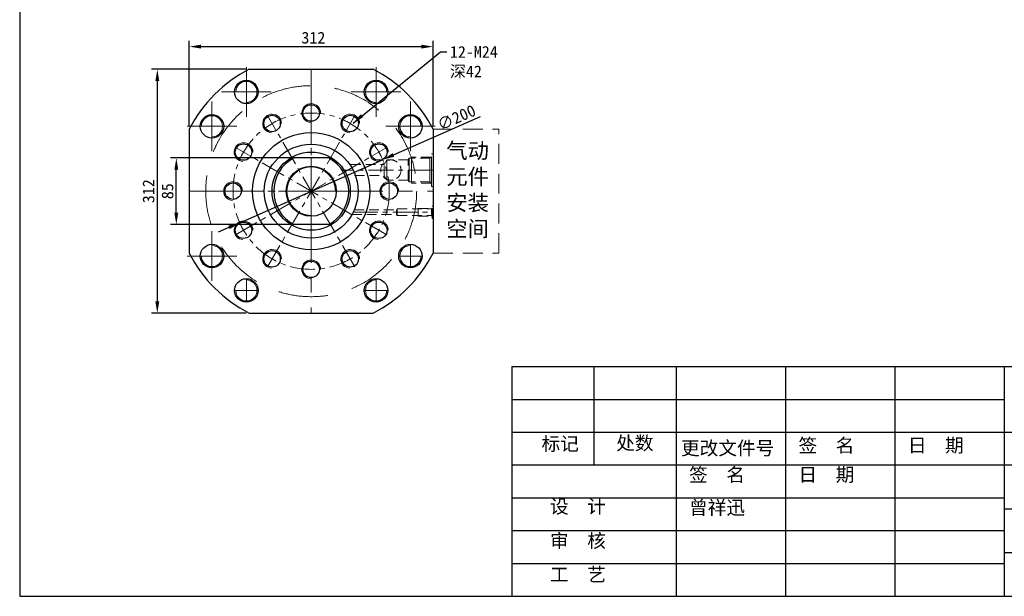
# Model space of a CAD drawing. Header units: millimetres. Extents: x 19428 to 21388, y 4593 to 5923.
# Tile 1 of 17: x 19428 to 20688, y 4593 to 5330. Entities that reach past the tile are written whole.
import ezdxf

# ---------------------------------------------------------------- set-up
doc = ezdxf.new("R2010")
doc.units = ezdxf.units.MM
doc.linetypes.add('CENTER', pattern=[50.8, 31.75, -6.35, 6.35, -6.35])
doc.linetypes.add('DASHED', pattern=[19.05, 12.7, -6.35])
doc.layers.get('Defpoints').update_dxf_attribs({"lineweight": 25})
for name, color, linetype, lineweight in [('图层1', 7, 'Continuous', 25), ('图层2', 3, 'CENTER', 13), ('图层3', 2, 'Continuous', 13), ('图层4', 1, 'Continuous', 30), ('图层5', 5, 'DASHED', 13), ('图层7', 4, 'Continuous', 13)]:
    doc.layers.add(name, color=color, linetype=linetype, lineweight=lineweight)
doc.dimstyles.new('ISO-25', dxfattribs={"dimtxt": 2.5, "dimasz": 2.5, "dimexe": 1.25, "dimexo": 0.625, "dimtad": 1, "dimtxsty": 'Standard', "dimcen": 2.5, "dimadec": 0, "dimazin": 0, "dimtfac": 1, "dimtmove": 0, "dimatfit": 3, "dimfxl": 1, "dimarcsym": 0})

# ---------------------------------------------------------------- blocks, each defined once
blk = doc.blocks.new('*D2074')
at = {"layer": 'Defpoints', "color": 0}
for p in [(19628.6, 5153.4), (19778.9, 5153.4), (19778.9, 5068.4)]:
    blk.add_point(p, dxfattribs=at)
at = {"layer": '图层3', "color": 0, "lineweight": -2}
for p, q in [((19775.2, 5153.4), (19621.1, 5153.4)), ((19628.6, 5083.4), (19628.6, 5138.4)), ((19775.2, 5068.4), (19621.1, 5068.4))]:
    blk.add_line(p, q, dxfattribs=at)
at = {"layer": '图层3', "color": 0}
for points in [[(19631.1, 5138.4), (19626.1, 5138.4), (19628.6, 5153.4)], [(19626.1, 5083.4), (19631.1, 5083.4), (19628.6, 5068.4)]]:
    blk.add_solid(points, dxfattribs=at)
at = {"layer": '图层3', "color": 0, "insert": (19617.4, 5110.9), "char_height": 15, "attachment_point": 5, "rotation": 90}
blk.add_mtext('85', dxfattribs=at)
blk = doc.blocks.new('*D2075')
at = {"layer": 'Defpoints', "color": 0}
for p in [(19721.9, 5266.9), (19604.3, 4954.9), (19721.9, 4954.9)]:
    blk.add_point(p, dxfattribs=at)
at = {"layer": '图层3', "color": 0, "lineweight": -2}
for p, q in [((19718.2, 5266.9), (19596.8, 5266.9)), ((19604.3, 5251.9), (19604.3, 4969.9)), ((19718.2, 4954.9), (19596.8, 4954.9))]:
    blk.add_line(p, q, dxfattribs=at)
at = {"layer": '图层3', "color": 0}
for points in [[(19606.8, 5251.9), (19601.8, 5251.9), (19604.3, 5266.9)], [(19601.8, 4969.9), (19606.8, 4969.9), (19604.3, 4954.9)]]:
    blk.add_solid(points, dxfattribs=at)
at = {"layer": '图层3', "color": 0, "insert": (19593.1, 5110.9), "char_height": 15, "attachment_point": 5, "rotation": 90}
blk.add_mtext('312', dxfattribs=at)
blk = doc.blocks.new('*D2076')
at = {"layer": 'Defpoints', "color": 0}
for p in [(19957.2, 5295.9), (19645.2, 5190.2), (19957.2, 5190.2)]:
    blk.add_point(p, dxfattribs=at)
at = {"layer": '图层3', "color": 0, "lineweight": -2}
for p, q in [((19645.2, 5194), (19645.2, 5303.4)), ((19660.2, 5295.9), (19942.2, 5295.9)), ((19957.2, 5194), (19957.2, 5303.4))]:
    blk.add_line(p, q, dxfattribs=at)
at = {"layer": '图层3', "color": 0}
for points in [[(19660.2, 5298.4), (19660.2, 5293.4), (19645.2, 5295.9)], [(19942.2, 5293.4), (19942.2, 5298.4), (19957.2, 5295.9)]]:
    blk.add_solid(points, dxfattribs=at)
at = {"layer": '图层3', "color": 0, "insert": (19804, 5307.2), "char_height": 15, "attachment_point": 5}
blk.add_mtext('312', dxfattribs=at)
blk = doc.blocks.new('*D2077')
at = {"layer": 'Defpoints', "color": 0}
for p in [(19892.7, 5151.2), (19709.7, 5070.6)]:
    blk.add_point(p, dxfattribs=at)
at = {"layer": '图层3', "color": 0, "lineweight": -2}
for p, q in [((19906.5, 5157.3), (20018, 5206.4)), ((19709.7, 5070.6), (19892.7, 5151.2)), ((19696, 5064.6), (19682.3, 5058.5))]:
    blk.add_line(p, q, dxfattribs=at)
at = {"layer": '图层3', "color": 0}
for points in [[(19905.5, 5159.6), (19907.5, 5155), (19892.7, 5151.2)], [(19697, 5062.3), (19695, 5066.9), (19709.7, 5070.6)]]:
    blk.add_solid(points, dxfattribs=at)
at = {"layer": '图层3', "color": 0, "insert": (19987.2, 5205.1), "char_height": 15, "attachment_point": 5, "rotation": 23.7764}
blk.add_mtext('∅200', dxfattribs=at)

msp = doc.modelspace()

# ---------------------------------------------------------------- linework, layer by layer
at = {"layer": '图层1', "ltscale": 3}
for p, q in [((19721.92, 5266.927), (19880.527, 5266.927)), ((19645.224, 5190.231), (19645.224, 5031.624)), ((19957.224, 5190.231), (19957.224, 5031.624)), ((19721.92, 4954.927), (19880.527, 4954.927))]:
    msp.add_line(p, q, dxfattribs=at)
at = {"layer": '图层1'}
for p, q in [((19823.534, 5153.427), (19778.913, 5153.427)), ((19823.534, 5068.427), (19778.913, 5068.427)), ((20163.161, 4886.59), (20163.161, 4760.59)), ((20268.161, 4886.59), (20268.161, 4592.59)), ((20408.161, 4886.59), (20408.161, 4592.59)), ((20548.161, 4886.59), (20548.161, 4592.59)), ((20688.161, 4886.59), (20688.161, 4592.59)), ((20058.161, 4844.59), (20688.161, 4844.59)), ((20058.161, 4802.59), (21388.161, 4802.59)), ((20058.161, 4760.59), (21388.161, 4760.59)), ((20058.161, 4718.59), (20688.161, 4718.59)), ((20688.161, 4704.59), (21038.161, 4704.59)), ((20058.161, 4676.59), (20688.161, 4676.59)), ((20688.161, 4648.59), (21038.161, 4648.59)), ((20058.161, 4634.59), (20688.161, 4634.59))]:
    msp.add_line(p, q, dxfattribs=at)
for centre, radius in [((19718.224, 5237.927), 15), ((19884.224, 5237.927), 15), ((19801.224, 5210.927), 10.5), ((19674.224, 5193.927), 15), ((19751.224, 5197.53), 10.5), ((19851.224, 5197.53), 10.5), ((19928.224, 5193.927), 15), ((19801.224, 5110.927), 75), ((19714.621, 5160.927), 10.5), ((19801.224, 5110.927), 60), ((19887.826, 5160.927), 10.5), ((19801.224, 5110.927), 50), ((19801.224, 5110.927), 32), ((19701.224, 5110.927), 10.5), ((19901.224, 5110.927), 10.5), ((19714.621, 5060.927), 10.5), ((19887.826, 5060.927), 10.5), ((19674.224, 5027.927), 15), ((19928.224, 5027.927), 15), ((19751.224, 5024.325), 10.5), ((19851.224, 5024.325), 10.5), ((19801.224, 5010.927), 10.5), ((19718.224, 4983.927), 15), ((19884.224, 4983.927), 15)]:
    msp.add_circle(centre, radius, dxfattribs=at)
for radius, start, end in [(175, 116.946687, 153.053313), (175, 26.946687, 63.053313), (48, 117.69716, 242.30284), (48, 297.69716, 62.30284), (175, 206.946687, 243.053313), (175, 296.946687, 333.053313)]:
    msp.add_arc((19801.224, 5110.927), radius, start, end, dxfattribs=at)
at = {"layer": '图层2', "ltscale": 3}
for p, q in [((19718.224, 5269.597), (19718.224, 5206.257)), ((19884.224, 5269.597), (19884.224, 5206.257)), ((19801.224, 5266.927), (19801.224, 4954.927)), ((19686.554, 5237.927), (19749.894, 5237.927)), ((19915.894, 5237.927), (19852.554, 5237.927)), ((19674.224, 5225.597), (19674.224, 5162.257)), ((19928.224, 5225.597), (19928.224, 5162.257)), ((19642.554, 5193.927), (19705.894, 5193.927)), ((19959.894, 5193.927), (19896.554, 5193.927)), ((19645.224, 5110.927), (19957.224, 5110.927)), ((19674.224, 4996.257), (19674.224, 5059.597)), ((19928.224, 5012.927), (19928.224, 5042.927)), ((19642.554, 5027.927), (19705.894, 5027.927)), ((19943.224, 5027.927), (19913.224, 5027.927)), ((19718.224, 4968.927), (19718.224, 4998.927)), ((19884.224, 4968.927), (19884.224, 4998.927)), ((19703.224, 4983.927), (19733.224, 4983.927)), ((19899.224, 4983.927), (19869.224, 4983.927))]:
    msp.add_line(p, q, dxfattribs=at)
at = {"layer": '图层2'}
for p, q in [((19857.178, 5014.012), (19745.27, 5207.842)), ((19745.27, 5014.012), (19857.178, 5207.842)), ((19898.139, 5054.973), (19704.309, 5166.881)), ((19704.309, 5054.973), (19898.139, 5166.881)), ((19801.224, 5055.437), (19801.224, 5166.418)), ((19957.224, 5137.927), (19840.91, 5137.927)), ((19856.714, 5110.927), (19745.733, 5110.927)), ((19854.805, 5083.927), (19957.224, 5083.927))]:
    msp.add_line(p, q, dxfattribs=at)
msp.add_circle((19801.224, 5110.927), 100, dxfattribs=at)
at = {"layer": '图层4'}
for p, q in [((19428.161, 5922.59), (19428.161, 4592.59)), ((20058.161, 4886.59), (21388.161, 4886.59)), ((20058.161, 4886.59), (20058.161, 4592.59)), ((19428.161, 4592.59), (21388.161, 4592.59)), ((20058.161, 4592.59), (21388.161, 4592.59))]:
    msp.add_line(p, q, dxfattribs=at)
at = {"layer": '图层5', "ltscale": 2}
for p, q in [((19957.224, 5190.231), (20041.224, 5190.231)), ((20041.224, 5031.624), (20041.224, 5190.231)), ((19957.224, 5031.624), (20041.224, 5031.624))]:
    msp.add_line(p, q, dxfattribs=at)
at = {"layer": '图层5', "ltscale": 3}
for p, q in [((19929.724, 5121.327), (19929.724, 5154.527)), ((19953.224, 5153.027), (19955.224, 5155.027)), ((19955.224, 5116.927), (19955.224, 5158.927)), ((19898.224, 5150.927), (19898.224, 5124.927)), ((19926.724, 5122.827), (19926.724, 5153.027)), ((19953.224, 5122.827), (19953.224, 5153.027)), ((19953.224, 5122.827), (19955.224, 5120.827))]:
    msp.add_line(p, q, dxfattribs=at)
at = {"layer": '图层5'}
for p, q in [((19954.724, 5154.527), (19929.724, 5154.527)), ((19957.224, 5158.927), (19955.224, 5158.927)), ((19851.978, 5144.927), (19894.76, 5144.927)), ((19898.224, 5150.927), (19894.76, 5144.927)), ((19894.76, 5130.927), (19894.76, 5144.927)), ((19925.511, 5150.927), (19898.224, 5150.927)), ((19926.724, 5153.027), (19925.511, 5150.927)), ((19925.511, 5124.927), (19925.511, 5150.927)), ((19953.224, 5153.027), (19926.724, 5153.027)), ((19856.649, 5130.927), (19894.76, 5130.927)), ((19898.224, 5124.927), (19894.76, 5130.927)), ((19925.511, 5124.927), (19898.224, 5124.927)), ((19926.724, 5122.827), (19925.511, 5124.927)), ((19953.224, 5122.827), (19926.724, 5122.827)), ((19954.724, 5121.327), (19929.724, 5121.327)), ((19957.224, 5116.927), (19955.224, 5116.927)), ((19956.224, 5075.927), (19956.224, 5091.927)), ((19956.224, 5091.927), (19957.224, 5091.927)), ((19853.185, 5080.927), (19910.502, 5080.927)), ((19856.215, 5086.927), (19910.502, 5086.927)), ((19910.502, 5086.927), (19910.502, 5080.927)), ((19911.224, 5079.677), (19910.502, 5080.927)), ((19911.224, 5088.177), (19955.224, 5088.177)), ((19911.224, 5079.677), (19911.224, 5088.177)), ((19911.224, 5079.677), (19955.224, 5079.677)), ((19938.224, 5088.827), (19955.874, 5088.827)), ((19938.224, 5079.027), (19938.224, 5088.827)), ((19938.224, 5079.027), (19955.874, 5079.027)), ((19955.224, 5088.177), (19956.224, 5089.177)), ((19955.224, 5079.677), (19955.224, 5088.177)), ((19955.224, 5079.677), (19956.224, 5078.677)), ((19956.224, 5075.927), (19957.224, 5075.927))]:
    msp.add_line(p, q, dxfattribs=at)
at = {"layer": '图层5', "ltscale": 5}
msp.add_circle((19801.224, 5110.927), 135, dxfattribs=at)
at = {"layer": '图层5'}
msp.add_circle((19903.224, 5137.927), 13, dxfattribs=at)
at = {"layer": '图层7'}
for centre, radius, start, end in [((19718.224, 5237.927), 13.5, 270, 180), ((19884.224, 5237.927), 13.5, 0, 270), ((19801.224, 5210.927), 12, 0, 266.560187), ((19674.224, 5193.927), 13.5, 270, 180), ((19751.224, 5197.53), 12, 0, 266.560187), ((19851.224, 5197.53), 12, 0, 266.560187), ((19928.224, 5193.927), 13.5, 0, 270), ((19714.621, 5160.927), 12, 0, 266.560187), ((19887.826, 5160.927), 12, 0, 266.560187), ((19801.224, 5110.927), 31, 0, 270), ((19701.224, 5110.927), 12, 0, 266.560187), ((19901.224, 5110.927), 12, 0, 266.560187), ((19714.621, 5060.927), 12, 0, 266.560187), ((19887.826, 5060.927), 12, 0, 266.560187), ((19674.224, 5027.927), 13.5, 180, 90), ((19928.224, 5027.927), 13.5, 90, 0), ((19751.224, 5024.325), 12, 0, 266.560187), ((19851.224, 5024.325), 12, 0, 266.560187), ((19801.224, 5010.927), 12, 0, 266.560187), ((19718.224, 4983.927), 13.5, 180, 90), ((19884.224, 4983.927), 13.5, 90, 0)]:
    msp.add_arc(centre, radius, start, end, dxfattribs=at)

# ---------------------------------------------------------------- texts
at = {"layer": '图层3', "attachment_point": 1}
for s, insert, char_height in [('12-M24\\P{\\fSimSun|b0|i0|c134|p54;深42}', (19978.784, 5296.652), 15), ('{\\f宋体|b0|i0|c134|p54;标记}', (20096.073, 4796.52), 17.5), ('{\\f宋体|b0|i0|c134|p54;处数}', (20191.627, 4797.423), 17.5), ('{\\f宋体|b0|i0|c134|p54;更改文件号}', (20274.573, 4790.885), 17.5), ('{\\f宋体|b0|i0|c134|p54;签  名}', (20424.83, 4794.314), 17.5), ('{\\f宋体|b0|i0|c134|p54;日  期}', (20564.83, 4794.509), 17.5), ('{\\f宋体|b0|i0|c134|p54;签  名}', (20284.83, 4756.826), 17.5), ('{\\f宋体|b0|i0|c134|p54;日  期}', (20424.83, 4757.021), 17.5), ('{\\f宋体|b0|i0|c134|p54;设  计}', (20106.868, 4716.299), 17.5), ('{\\fSimSun|b0|i0|c134|p54;曾祥迅}', (20284.83, 4714.826), 17.5), ('{\\f宋体|b0|i0|c134|p54;审  核}', (20106.868, 4672.449), 17.5), ('{\\f宋体|b0|i0|c134|p54;工  艺}', (20106.868, 4629.25), 17.5)]:
    msp.add_mtext(s, dxfattribs=dict(at, insert=insert, char_height=char_height))
at = {"layer": '图层3', "insert": (19974.129, 5172.845), "char_height": 20, "width": 80, "attachment_point": 1}
msp.add_mtext('{\\fSimSun|b0|i0|c134|p54;气动元件安装空间}', dxfattribs=at)

# ---------------------------------------------------------------- dimensions: what is measured, and where the dimension line sits
at = {"layer": '图层3'}
dim = msp.add_linear_dim(base=(19957.224, 5295.948), p1=(19645.224, 5190.231), p2=(19957.224, 5190.231), dimstyle='ISO-25', override={"dimscale": 6, "dimdsep": 46, "dimpost": ''}, dxfattribs=at)
dim.commit()
dim.dimension.update_dxf_attribs({"geometry": '*D2076', "text_midpoint": (19803.977, 5295.948), "dimtype": 160})
for base, p1, p2, picture, middle in [((19604.315, 4954.927), (19721.92, 5266.927), (19721.92, 4954.927), '*D2075', (19593.065, 5110.927)), ((19628.607, 5153.427), (19778.913, 5068.427), (19778.913, 5153.427), '*D2074', (19617.357, 5110.927))]:
    dim = msp.add_linear_dim(base=base, p1=p1, p2=p2, angle=90, dimstyle='ISO-25', override={"dimscale": 6, "dimdsep": 46, "dimpost": ''}, dxfattribs=at)
    dim.commit()
    dim.dimension.update_dxf_attribs({"geometry": picture, "text_midpoint": middle})
dim = msp.add_diameter_dim_2p(p1=(19709.711, 5070.61), p2=(19892.736, 5151.244), dimstyle='ISO-25', override={"dimscale": 6, "dimdsep": 46}, dxfattribs=at)
dim.commit()
dim.dimension.update_dxf_attribs({"geometry": '*D2077', "text_midpoint": (19991.721, 5194.853), "dimtype": 163})

# ---------------------------------------------------------------- leaders
at = {"layer": '图层3', "annotation_type": 0, "has_hookline": 1, "hookline_direction": 0, "text_width": 80}
msp.add_leader([(19854.793, 5198.084), (19966.528, 5289.152), (19975.034, 5289.152)], dimstyle='ISO-25', override={"dimscale": 6, "dimgap": 0.625, "dimtad": 0, "dimdsep": 46, "dimpost": ''}, dxfattribs=at)

doc.saveas('drawing.dxf')
